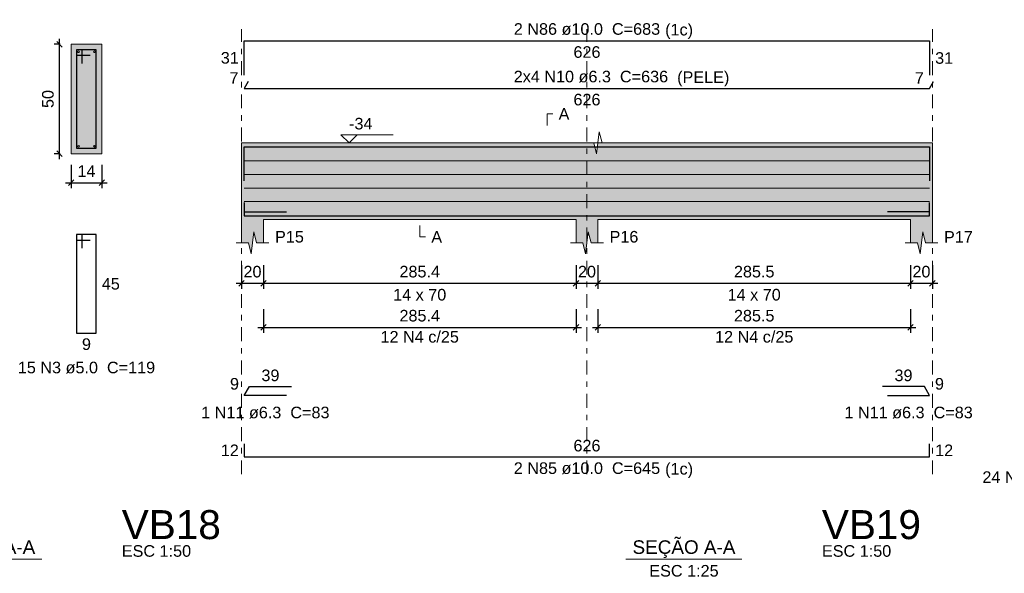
# Model space of a CAD drawing. Header units: millimetres. Extents: x 0 to 119, y 0 to 84.
# Tile 17 of 31: x 33 to 51, y 64 to 74. Entities that reach past the tile are written whole.
import ezdxf

# ---------------------------------------------------------------- set-up
doc = ezdxf.new("R2010")
doc.units = ezdxf.units.MM
doc.header["$MEASUREMENT"] = 0
doc.linetypes.add('DASHDOT', pattern=[2.54, 1.27, -0.635, 0, -0.635])
doc.linetypes.add('NULL', pattern=[0])
doc.layers.get('0').update_dxf_attribs({"lineweight": 18})
for name, color, linetype, lineweight in [('Descrição da armadura', 7, 'Continuous', 0), ('DT-Arm complementar', 5, 'Continuous', 5), ('DT-Barras na forma', 2, 'Continuous', 30), ('DT-Barras no corte', 5, 'Continuous', 5), ('DT-Barras rebatidas', 2, 'Continuous', 30), ('DT-Cotas', 9, 'Continuous', 5), ('DT-Forma', 5, 'Continuous', 5), ('DT-Hachura forma vigas', 254, 'Continuous', 5), ('DT-Hachura seção vigas', 254, 'Continuous', 5), ('DT-Pontilhado', 9, 'DASHDOT', 5), ('DT-Textos', 7, 'Continuous', 5), ('DT-Título', 3, 'Continuous', 20), ('Textos armaduras', 7, 'Continuous', 0)]:
    doc.layers.add(name, color=color, linetype=linetype, lineweight=lineweight)
doc.styles.add('Arial', font='txt')
doc.dimstyles.new('UM_25.000000', dxfattribs={"dimtxt": 0.18, "dimasz": 0.1, "dimexe": 0.1, "dimexo": 0.2, "dimgap": 0, "dimtad": 1, "dimtih": 1, "dimtoh": 1, "dimdec": 1, "dimlfac": 25, "dimzin": 0, "dimdsep": 46, "dimtxsty": 'Standard', "dimcen": 0.09, "dimdle": 0.1, "dimadec": 1, "dimazin": 2, "dimtfac": 1, "dimtdec": 4, "dimtofl": 0, "dimtmove": 0, "dimatfit": 3, "dimfxl": 1, "dimtolj": 1, "dimarcsym": 0})
doc.dimstyles.new('UM_50.000000', dxfattribs={"dimtxt": 0.18, "dimasz": 0.1, "dimexe": 0.1, "dimexo": 0.2, "dimgap": 0, "dimtad": 1, "dimtih": 1, "dimtoh": 1, "dimdec": 1, "dimlfac": 50, "dimzin": 0, "dimdsep": 46, "dimtxsty": 'Standard', "dimcen": 0.09, "dimdle": 0.1, "dimadec": 1, "dimazin": 2, "dimtfac": 1, "dimtdec": 4, "dimtofl": 0, "dimtmove": 0, "dimatfit": 3, "dimfxl": 1, "dimtolj": 1, "dimarcsym": 0})

# ---------------------------------------------------------------- blocks, each defined once
blk = doc.blocks.new('_Oblique')
at = {"color": 0, "linetype": 'ByBlock', "lineweight": -2}
blk.add_line((-0.5, -0.5), (0.5, 0.5), dxfattribs=at)
blk = doc.blocks.new('*D65')
at = {"layer": 'Defpoints', "color": 0}
for p in [(33.375028, 73.60366), (33.586828, 73.60366), (33.586828, 71.60366)]:
    blk.add_point(p, dxfattribs=at)
at = {"layer": 'DT-Cotas', "color": 0, "lineweight": -2}
for p, q in [((33.386828, 73.60366), (33.275028, 73.60366)), ((33.375028, 71.50366), (33.375028, 73.70366)), ((33.386828, 71.60366), (33.275028, 71.60366))]:
    blk.add_line(p, q, dxfattribs=at)
at = {"layer": 'DT-Cotas', "color": 0, "lineweight": -2, "xscale": 0.1, "yscale": 0.1, "zscale": 0.1}
for p, rotation in [((33.375028, 73.60366), 90), ((33.375028, 71.60366), 270)]:
    blk.add_blockref('_Oblique', p, dxfattribs=dict(at, rotation=rotation))
at = {"layer": 'DT-Cotas', "color": 7, "insert": (33.163228, 72.60366), "char_height": 0.2118, "attachment_point": 5, "rotation": 90, "style": 'Arial'}
blk.add_mtext('\\A1;50', dxfattribs=at)
blk = doc.blocks.new('*D66')
at = {"layer": 'Defpoints', "color": 0}
for p in [(33.586828, 71.60366), (34.146828, 71.60366), (34.146828, 71.07416)]:
    blk.add_point(p, dxfattribs=at)
at = {"layer": 'DT-Cotas', "color": 0, "lineweight": -2}
for p, q in [((33.586828, 71.40366), (33.586828, 70.97416)), ((34.146828, 71.40366), (34.146828, 70.97416)), ((33.486828, 71.07416), (34.246828, 71.07416))]:
    blk.add_line(p, q, dxfattribs=at)
at = {"layer": 'DT-Cotas', "color": 0, "lineweight": -2, "xscale": 0.1, "yscale": 0.1, "zscale": 0.1, "rotation": 180}
blk.add_blockref('_Oblique', (33.586828, 71.07416), dxfattribs=at)
at = {"layer": 'DT-Cotas', "color": 0, "lineweight": -2, "xscale": 0.1, "yscale": 0.1, "zscale": 0.1}
blk.add_blockref('_Oblique', (34.146828, 71.07416), dxfattribs=at)
at = {"layer": 'DT-Cotas', "color": 7, "insert": (33.866828, 71.28596), "char_height": 0.2118, "attachment_point": 5, "rotation": 0.0057296, "style": 'Arial'}
blk.add_mtext('\\A1;14', dxfattribs=at)
blk = doc.blocks.new('*D68')
at = {"layer": 'Defpoints', "color": 0}
for p in [(36.699051, 69.76542), (37.099051, 69.76542), (37.099051, 69.23592)]:
    blk.add_point(p, dxfattribs=at)
at = {"layer": 'DT-Cotas', "color": 0, "lineweight": -2}
for p, q in [((36.699051, 69.56542), (36.699051, 69.13592)), ((37.099051, 69.56542), (37.099051, 69.13592)), ((36.599051, 69.23592), (37.199051, 69.23592))]:
    blk.add_line(p, q, dxfattribs=at)
at = {"layer": 'DT-Cotas', "color": 0, "lineweight": -2, "xscale": 0.1, "yscale": 0.1, "zscale": 0.1, "rotation": 180}
blk.add_blockref('_Oblique', (36.699051, 69.23592), dxfattribs=at)
at = {"layer": 'DT-Cotas', "color": 0, "lineweight": -2, "xscale": 0.1, "yscale": 0.1, "zscale": 0.1}
blk.add_blockref('_Oblique', (37.099051, 69.23592), dxfattribs=at)
at = {"layer": 'DT-Cotas', "color": 7, "insert": (36.899051, 69.44772), "char_height": 0.2118, "attachment_point": 5, "rotation": 0.0057296, "style": 'Arial'}
blk.add_mtext('\\A1;20', dxfattribs=at)
blk = doc.blocks.new('*D69')
at = {"layer": 'Defpoints', "color": 0}
for p in [(37.099051, 69.76542), (42.807851, 69.76542), (42.807851, 69.23592)]:
    blk.add_point(p, dxfattribs=at)
at = {"layer": 'DT-Cotas', "color": 0, "lineweight": -2}
for p, q in [((37.099051, 69.56542), (37.099051, 69.13592)), ((42.807851, 69.56542), (42.807851, 69.13592)), ((36.999051, 69.23592), (42.907851, 69.23592))]:
    blk.add_line(p, q, dxfattribs=at)
at = {"layer": 'DT-Cotas', "color": 0, "lineweight": -2, "xscale": 0.1, "yscale": 0.1, "zscale": 0.1, "rotation": 180}
blk.add_blockref('_Oblique', (37.099051, 69.23592), dxfattribs=at)
at = {"layer": 'DT-Cotas', "color": 0, "lineweight": -2, "xscale": 0.1, "yscale": 0.1, "zscale": 0.1}
blk.add_blockref('_Oblique', (42.807851, 69.23592), dxfattribs=at)
at = {"layer": 'DT-Cotas', "color": 7, "insert": (39.953451, 69.44772), "char_height": 0.2118, "attachment_point": 5, "rotation": 0.0057296, "style": 'Arial'}
blk.add_mtext('\\A1;285.4', dxfattribs=at)
blk = doc.blocks.new('*D70')
at = {"layer": 'Defpoints', "color": 0}
for p in [(42.807851, 69.76542), (43.207851, 69.76542), (43.207851, 69.23592)]:
    blk.add_point(p, dxfattribs=at)
at = {"layer": 'DT-Cotas', "color": 0, "lineweight": -2}
for p, q in [((42.807851, 69.56542), (42.807851, 69.13592)), ((43.207851, 69.56542), (43.207851, 69.13592)), ((42.707851, 69.23592), (43.307851, 69.23592))]:
    blk.add_line(p, q, dxfattribs=at)
at = {"layer": 'DT-Cotas', "color": 0, "lineweight": -2, "xscale": 0.1, "yscale": 0.1, "zscale": 0.1, "rotation": 180}
blk.add_blockref('_Oblique', (42.807851, 69.23592), dxfattribs=at)
at = {"layer": 'DT-Cotas', "color": 0, "lineweight": -2, "xscale": 0.1, "yscale": 0.1, "zscale": 0.1}
blk.add_blockref('_Oblique', (43.207851, 69.23592), dxfattribs=at)
at = {"layer": 'DT-Cotas', "color": 7, "insert": (43.007851, 69.44772), "char_height": 0.2118, "attachment_point": 5, "rotation": 0.0057296, "style": 'Arial'}
blk.add_mtext('\\A1;20', dxfattribs=at)
blk = doc.blocks.new('*D71')
at = {"layer": 'Defpoints', "color": 0}
for p in [(43.207851, 69.76542), (48.916851, 69.76542), (48.916851, 69.23592)]:
    blk.add_point(p, dxfattribs=at)
at = {"layer": 'DT-Cotas', "color": 0, "lineweight": -2}
for p, q in [((43.207851, 69.56542), (43.207851, 69.13592)), ((48.916851, 69.56542), (48.916851, 69.13592)), ((43.107851, 69.23592), (49.016851, 69.23592))]:
    blk.add_line(p, q, dxfattribs=at)
at = {"layer": 'DT-Cotas', "color": 0, "lineweight": -2, "xscale": 0.1, "yscale": 0.1, "zscale": 0.1, "rotation": 180}
blk.add_blockref('_Oblique', (43.207851, 69.23592), dxfattribs=at)
at = {"layer": 'DT-Cotas', "color": 0, "lineweight": -2, "xscale": 0.1, "yscale": 0.1, "zscale": 0.1}
blk.add_blockref('_Oblique', (48.916851, 69.23592), dxfattribs=at)
at = {"layer": 'DT-Cotas', "color": 7, "insert": (46.062351, 69.44772), "char_height": 0.2118, "attachment_point": 5, "rotation": 0.0057296, "style": 'Arial'}
blk.add_mtext('\\A1;285.5', dxfattribs=at)
blk = doc.blocks.new('*D72')
at = {"layer": 'Defpoints', "color": 0}
for p in [(48.916851, 69.76542), (49.316851, 69.76542), (49.316851, 69.23592)]:
    blk.add_point(p, dxfattribs=at)
at = {"layer": 'DT-Cotas', "color": 0, "lineweight": -2}
for p, q in [((48.916851, 69.56542), (48.916851, 69.13592)), ((49.316851, 69.56542), (49.316851, 69.13592)), ((48.816851, 69.23592), (49.416851, 69.23592))]:
    blk.add_line(p, q, dxfattribs=at)
at = {"layer": 'DT-Cotas', "color": 0, "lineweight": -2, "xscale": 0.1, "yscale": 0.1, "zscale": 0.1, "rotation": 180}
blk.add_blockref('_Oblique', (48.916851, 69.23592), dxfattribs=at)
at = {"layer": 'DT-Cotas', "color": 0, "lineweight": -2, "xscale": 0.1, "yscale": 0.1, "zscale": 0.1}
blk.add_blockref('_Oblique', (49.316851, 69.23592), dxfattribs=at)
at = {"layer": 'DT-Cotas', "color": 7, "insert": (49.116851, 69.44772), "char_height": 0.2118, "attachment_point": 5, "rotation": 0.0057296, "style": 'Arial'}
blk.add_mtext('\\A1;20', dxfattribs=at)
blk = doc.blocks.new('*D75')
at = {"layer": 'Defpoints', "color": 0}
for p in [(37.099051, 68.96058), (42.807851, 68.96058), (42.807851, 68.43108)]:
    blk.add_point(p, dxfattribs=at)
at = {"layer": 'DT-Cotas', "color": 0, "lineweight": -2}
for p, q in [((37.099051, 68.76058), (37.099051, 68.33108)), ((42.807851, 68.76058), (42.807851, 68.33108)), ((36.999051, 68.43108), (42.907851, 68.43108))]:
    blk.add_line(p, q, dxfattribs=at)
at = {"layer": 'DT-Cotas', "color": 0, "lineweight": -2, "xscale": 0.1, "yscale": 0.1, "zscale": 0.1, "rotation": 180}
blk.add_blockref('_Oblique', (37.099051, 68.43108), dxfattribs=at)
at = {"layer": 'DT-Cotas', "color": 0, "lineweight": -2, "xscale": 0.1, "yscale": 0.1, "zscale": 0.1}
blk.add_blockref('_Oblique', (42.807851, 68.43108), dxfattribs=at)
at = {"layer": 'DT-Cotas', "color": 7, "insert": (39.953451, 68.64288), "char_height": 0.2118, "attachment_point": 5, "rotation": 0.0057296, "style": 'Arial'}
blk.add_mtext('\\A1;285.4', dxfattribs=at)
blk = doc.blocks.new('*D76')
at = {"layer": 'Defpoints', "color": 0}
for p in [(43.207851, 68.96058), (48.916851, 68.96058), (48.916851, 68.43108)]:
    blk.add_point(p, dxfattribs=at)
at = {"layer": 'DT-Cotas', "color": 0, "lineweight": -2}
for p, q in [((43.207851, 68.76058), (43.207851, 68.33108)), ((48.916851, 68.76058), (48.916851, 68.33108)), ((43.107851, 68.43108), (49.016851, 68.43108))]:
    blk.add_line(p, q, dxfattribs=at)
at = {"layer": 'DT-Cotas', "color": 0, "lineweight": -2, "xscale": 0.1, "yscale": 0.1, "zscale": 0.1, "rotation": 180}
blk.add_blockref('_Oblique', (43.207851, 68.43108), dxfattribs=at)
at = {"layer": 'DT-Cotas', "color": 0, "lineweight": -2, "xscale": 0.1, "yscale": 0.1, "zscale": 0.1}
blk.add_blockref('_Oblique', (48.916851, 68.43108), dxfattribs=at)
at = {"layer": 'DT-Cotas', "color": 7, "insert": (46.062351, 68.64288), "char_height": 0.2118, "attachment_point": 5, "rotation": 0.0057296, "style": 'Arial'}
blk.add_mtext('\\A1;285.5', dxfattribs=at)

msp = doc.modelspace()

# ---------------------------------------------------------------- hatches: boundary and pattern name
at = {"layer": 'DT-Hachura forma vigas', "linetype": 'Continuous'}
msp.add_hatch(color=254, dxfattribs=at).paths.add_polyline_path([(49.3169, 69.9772), (49.3169, 70.4008), (49.3169, 71.8008), (49.1169, 71.8008), (43.5079, 71.8008), (43.2829, 71.8008), (43.2079, 71.8008), (43.1829, 71.6008), (43.1329, 71.8008), (43.0079, 71.8008), (42.9079, 71.8008), (36.8991, 71.8008), (36.6991, 71.8008), (36.6991, 70.4008), (36.6991, 69.9772), (36.8241, 69.9772), (36.8741, 69.7772), (36.9241, 70.1772), (36.9741, 69.9772), (37.0991, 69.9772), (37.0991, 70.4008), (42.8079, 70.4008), (42.8079, 69.9772), (42.9329, 69.9772), (42.9829, 69.7772), (43.0329, 70.1772), (43.0829, 69.9772), (43.2079, 69.9772), (43.2079, 70.4008), (48.9169, 70.4008), (48.9169, 69.9772), (49.0419, 69.9772), (49.0919, 69.7772), (49.1419, 70.1772), (49.1919, 69.9772), (49.3169, 69.9772)])
at = {"layer": 'DT-Hachura seção vigas', "linetype": 'Continuous'}
msp.add_hatch(color=254, dxfattribs=at).paths.add_polyline_path([(33.5868, 71.6037), (33.5868, 71.6037), (34.1468, 71.6037), (34.1468, 73.6037), (33.5868, 73.6037), (33.5868, 71.6037)])

# ---------------------------------------------------------------- linework, layer by layer
at = {"layer": 'DT-Arm complementar'}
for p, q in [((36.7491, 71.4728), (49.2669, 71.4728)), ((36.7491, 71.2248), (49.2669, 71.2248)), ((36.7491, 70.9768), (49.2669, 70.9768)), ((36.7491, 70.7288), (49.2669, 70.7288))]:
    msp.add_line(p, q, dxfattribs=at)
at = {"layer": 'DT-Barras na forma'}
for p, q in [((33.7868, 73.5037), (33.6868, 73.5037)), ((33.6868, 73.5037), (33.6868, 71.7037)), ((34.0468, 73.5037), (33.6868, 73.5037)), ((33.6868, 73.5037), (33.6868, 73.4037)), ((33.6868, 73.4037), (33.9368, 73.4037)), ((33.7868, 73.2537), (33.7868, 73.5037)), ((34.0468, 71.7037), (34.0468, 73.5037)), ((33.6868, 71.7037), (34.0468, 71.7037)), ((36.7491, 70.5434), (37.5194, 70.5434)), ((49.2669, 70.5434), (48.4965, 70.5434))]:
    msp.add_line(p, q, dxfattribs=at)
for points in [[(36.7491, 71.1065), (36.7491, 71.7308), (49.2669, 71.7308), (49.2669, 71.1065)], [(36.7491, 70.7108), (36.7491, 70.4708), (49.2669, 70.4708), (49.2669, 70.7108)]]:
    msp.add_lwpolyline(points, dxfattribs=at)
at = {"layer": 'DT-Barras no corte'}
for centre in [(33.7228, 73.4677), (34.0108, 73.4677), (33.7228, 71.7397), (34.0108, 71.7397)]:
    msp.add_circle(centre, 0.016, dxfattribs=at)
at = {"layer": 'DT-Barras rebatidas'}
for points in [[(36.7491, 73.0409), (36.7491, 73.6653), (49.2669, 73.6653), (49.2669, 73.0409)], [(36.8215, 72.9218), (36.7491, 72.7963), (49.2669, 72.7963), (49.3393, 72.9218)], [(33.7868, 69.877), (33.7868, 70.127), (33.6868, 70.127), (33.6868, 68.327), (34.0468, 68.327), (34.0468, 70.127), (33.6868, 70.127), (33.6868, 70.027), (33.9368, 70.027)], [(37.5194, 67.1869), (36.7491, 67.1869), (36.8417, 67.3473), (37.612, 67.3473)], [(48.4965, 67.1869), (49.2669, 67.1869), (49.1743, 67.3473), (48.4039, 67.3473)], [(36.7491, 66.3038), (36.7491, 66.0638), (49.2669, 66.0638), (49.2669, 66.3038)]]:
    msp.add_lwpolyline(points, dxfattribs=at)
at = {"layer": 'DT-Forma'}
for p, q in [((34.1468, 73.6037), (33.5868, 73.6037)), ((33.5868, 73.6037), (33.5868, 71.6037)), ((34.1468, 71.6037), (34.1468, 73.6037)), ((43.1829, 71.6008), (43.2329, 72.0008)), ((43.2329, 72.0008), (43.2829, 71.8008)), ((36.6991, 71.8008), (36.8991, 71.8008)), ((36.8991, 71.8008), (43.0079, 71.8008)), ((42.9079, 71.8008), (43.1329, 71.8008)), ((43.0079, 71.8008), (49.1169, 71.8008)), ((43.1329, 71.8008), (43.1829, 71.6008)), ((43.2829, 71.8008), (43.5079, 71.8008)), ((49.1169, 71.8008), (49.3169, 71.8008)), ((33.5868, 71.6037), (34.1468, 71.6037)), ((36.6991, 70.4008), (36.6991, 69.9772)), ((37.0991, 69.9772), (37.0991, 70.4008)), ((37.0991, 70.4008), (42.8079, 70.4008)), ((42.8079, 70.4008), (42.8079, 69.9772)), ((43.2079, 69.9772), (43.2079, 70.4008)), ((43.2079, 70.4008), (48.9169, 70.4008)), ((48.9169, 70.4008), (48.9169, 69.9772)), ((49.3169, 69.9772), (49.3169, 70.4008)), ((36.8741, 69.7772), (36.9241, 70.1772)), ((36.9241, 70.1772), (36.9741, 69.9772)), ((42.9829, 69.7772), (43.0329, 70.1772)), ((43.0329, 70.1772), (43.0829, 69.9772)), ((49.0919, 69.7772), (49.1419, 70.1772)), ((49.1419, 70.1772), (49.1919, 69.9772)), ((36.5991, 69.9772), (36.8241, 69.9772)), ((36.8241, 69.9772), (36.8741, 69.7772)), ((36.9741, 69.9772), (37.1991, 69.9772)), ((42.7079, 69.9772), (42.9329, 69.9772)), ((42.9329, 69.9772), (42.9829, 69.7772)), ((43.0829, 69.9772), (43.3079, 69.9772)), ((48.8169, 69.9772), (49.0419, 69.9772)), ((49.0419, 69.9772), (49.0919, 69.7772)), ((49.1919, 69.9772), (49.4169, 69.9772))]:
    msp.add_line(p, q, dxfattribs=at)
at = {"layer": 'DT-Forma', "linetype": 'Continuous'}
for p, q in [((36.6991, 70.4008), (36.6991, 71.8008)), ((49.3169, 71.8008), (49.3169, 70.4008))]:
    msp.add_line(p, q, dxfattribs=at)
at = {"layer": 'DT-Pontilhado', "ltscale": 0.2}
for p, q in [((36.6991, 65.7461), (36.6991, 73.8771)), ((43.0079, 65.7461), (43.0079, 73.8771)), ((49.3169, 65.7461), (49.3169, 73.8771))]:
    msp.add_line(p, q, dxfattribs=at)
at = {"layer": 'DT-Textos'}
for p, q in [((30.9329, 64.1917), (33.0509, 64.1917)), ((43.7204, 64.1917), (45.8384, 64.1917))]:
    msp.add_line(p, q, dxfattribs=at)
for points in [[(42.2784, 72.1185), (42.2784, 72.3303), (42.3843, 72.3303)], [(38.8117, 71.9491), (38.6634, 71.8008), (38.5152, 71.9491), (39.4683, 71.9491)], [(39.9535, 70.2949), (39.9535, 70.0831), (40.0594, 70.0831)]]:
    msp.add_lwpolyline(points, dxfattribs=at)

# ---------------------------------------------------------------- texts
at = {"layer": 'Descrição da armadura', "linetype": 'NULL', "char_height": 0.2118, "attachment_point": 8, "line_spacing_factor": 0.9, "style": 'Arial'}
for s, insert, width in [('2 N86 ø10.0  C=683', (43.008, 73.7716), 5.239541), ('2x4 N10 ø6.3  C=636', (43.08, 72.9026), 5.529541), ('12 N4 c/25', (39.9535, 68.1494), 2.805127), ('12 N4 c/25', (46.0624, 68.1494), 2.805127), ('15 N3 ø5.0  C=119', (33.8672, 67.5856), 4.916973), ('1 N11 ø6.3  C=83', (37.134, 66.7636), 4.594404), ('1 N11 ø6.3  C=83', (48.882, 66.7636), 4.594404), ('2 N85 ø10.0  C=645', (43.008, 65.7466), 5.239541), ('24 N4 ø5.0  C=159', (51.484, 65.5826), 4.916973)]:
    msp.add_mtext(s, dxfattribs=dict(at, insert=insert, width=width))
at = {"layer": 'DT-Textos', "linetype": 'NULL', "line_spacing_factor": 0.798, "style": 'Arial'}
for s, insert, char_height, width, attachment_point in [('(1c)', (44.436, 73.7017), 0.2118, 0.998857, 7), ('(PELE)', (44.655, 72.8327), 0.2118, 1.869424, 7), ('A', (42.49, 72.2246), 0.2118, 0.386855, 7), ('-34', (38.663, 72.0446), 0.2118, 0.838281, 7), ('P15', (37.311, 69.9776), 0.2118, 1.031992, 7), ('A', (40.165, 69.9776), 0.2118, 0.386855, 7), ('P16', (43.42, 69.9776), 0.2118, 1.031992, 7), ('P17', (49.529, 69.9776), 0.2118, 1.031992, 7), ('14 x 70', (39.953, 68.9186), 0.2118, 1.902559, 8), ('14 x 70', (46.062, 68.9186), 0.2118, 1.902559, 8), ('(1c)', (44.436, 65.6767), 0.2118, 0.998857, 7), ('SEÇÃO A-A', (31.9917, 64.2158), 0.2471, 3.812061, 8), ('SEÇÃO A-A', (44.7796, 64.2158), 0.2471, 3.812061, 8), ('ESC 1:50', (34.5116, 64.2357), 0.2118, 2.482559, 7), ('ESC 1:50', (47.2991, 64.2357), 0.2118, 2.482559, 7), ('ESC 1:25', (44.7796, 63.8737), 0.2118, 2.482559, 8)]:
    msp.add_mtext(s, dxfattribs=dict(at, insert=insert, char_height=char_height, width=width, attachment_point=attachment_point))
at = {"layer": 'DT-Título', "linetype": 'NULL', "char_height": 0.5295, "width": 3.620508, "attachment_point": 7, "line_spacing_factor": 0.798, "style": 'Arial'}
for s, insert in [('VB18', (34.5116, 64.5536)), ('VB19', (47.2991, 64.5536))]:
    msp.add_mtext(s, dxfattribs=dict(at, insert=insert))
at = {"layer": 'Textos armaduras', "linetype": 'NULL', "char_height": 0.2118, "line_spacing_factor": 0.9, "style": 'Arial'}
for s, insert, width, attachment_point in [('626', (43.008, 73.568), 1.367705, 2), ('31', (36.6491, 73.2472), 1.045137, 9), ('31', (49.3669, 73.459), 1.045137, 1), ('7', (36.6425, 72.8821), 0.722568, 9), ('7', (49.1603, 72.8821), 0.722568, 9), ('626', (43.008, 72.699), 1.367705, 2), ('45', (34.1468, 69.3329), 1.045137, 1), ('9', (33.8668, 68.2297), 0.722568, 2), ('39', (37.2268, 67.4446), 1.045137, 8), ('39', (48.7891, 67.4446), 1.045137, 8), ('9', (36.6525, 67.2902), 0.722568, 9), ('9', (49.3634, 67.2902), 0.722568, 7), ('12', (36.6491, 66.0779), 1.045137, 9), ('626', (43.008, 66.1611), 1.367705, 8), ('12', (49.3669, 66.2897), 1.045137, 1)]:
    msp.add_mtext(s, dxfattribs=dict(at, insert=insert, width=width, attachment_point=attachment_point))

# ---------------------------------------------------------------- dimensions: what is measured, and where the dimension line sits
at = {"layer": 'DT-Cotas'}
dim = msp.add_linear_dim(base=(33.375, 73.6037), p1=(33.5868, 71.6037), p2=(33.5868, 73.6037), angle=90, dimstyle='UM_25.000000', override={"dimtxt": 0.2118, "dimasz": 0.1, "dimexe": 0.1, "dimexo": 0.2, "dimtad": 1, "dimtih": 0, "dimtoh": 0, "dimdec": 1, "dimlfac": 25, "dimzin": 8, "dimtxsty": 'Arial', "dimblk": 'Oblique', "dimblk1": 'Oblique', "dimblk2": 'Oblique', "dimsah": 1, "dimdle": 0.1, "dimse1": 0, "dimse2": 0, "dimclrt": 7, "dimadec": 1, "dimazin": 3, "dimtmove": 2, "dimldrblk": 'Oblique'}, dxfattribs=at)
dim.commit()
dim.dimension.update_dxf_attribs({"geometry": '*D65', "text_midpoint": (33.1632, 72.6037), "dimtype": 160, "text_rotation": 90})
for base, p1, p2, dimstyle, override, picture, middle, turn in [((34.1468, 71.0742), (33.5868, 71.6037), (34.1468, 71.6037), 'UM_25.000000', {"dimtxt": 0.2118, "dimasz": 0.1, "dimexe": 0.1, "dimexo": 0.2, "dimtad": 1, "dimtih": 0, "dimtoh": 0, "dimdec": 1, "dimlfac": 25, "dimzin": 8, "dimtxsty": 'Arial', "dimblk": 'Oblique', "dimblk1": 'Oblique', "dimblk2": 'Oblique', "dimsah": 1, "dimdle": 0.1, "dimse1": 0, "dimse2": 0, "dimclrt": 7, "dimadec": 1, "dimazin": 3, "dimtmove": 2, "dimldrblk": 'Oblique'}, '*D66', (33.8668, 71.286), 0.00573), ((37.0991, 69.2359), (36.6991, 69.7654), (37.0991, 69.7654), 'UM_50.000000', {"dimtxt": 0.2118, "dimasz": 0.1, "dimexe": 0.1, "dimexo": 0.2, "dimtad": 1, "dimtih": 0, "dimtoh": 0, "dimdec": 1, "dimlfac": 50, "dimzin": 8, "dimtxsty": 'Arial', "dimblk": 'Oblique', "dimblk1": 'Oblique', "dimblk2": 'Oblique', "dimsah": 1, "dimdle": 0.1, "dimse1": 0, "dimse2": 0, "dimclrt": 7, "dimadec": 1, "dimazin": 3, "dimtmove": 2, "dimldrblk": 'Oblique'}, '*D68', (36.8991, 69.4477), 0.00573), ((42.8079, 69.2359), (37.0991, 69.7654), (42.8079, 69.7654), 'UM_50.000000', {"dimtxt": 0.2118, "dimasz": 0.1, "dimexe": 0.1, "dimexo": 0.2, "dimtad": 1, "dimtih": 0, "dimtoh": 0, "dimdec": 1, "dimlfac": 50, "dimzin": 8, "dimtxsty": 'Arial', "dimblk": 'Oblique', "dimblk1": 'Oblique', "dimblk2": 'Oblique', "dimsah": 1, "dimdle": 0.1, "dimse1": 0, "dimse2": 0, "dimclrt": 7, "dimadec": 1, "dimazin": 3, "dimtmove": 2, "dimldrblk": 'Oblique'}, '*D69', (39.9535, 69.4477), 0.00573), ((43.2079, 69.2359), (42.8079, 69.7654), (43.2079, 69.7654), 'UM_50.000000', {"dimtxt": 0.2118, "dimasz": 0.1, "dimexe": 0.1, "dimexo": 0.2, "dimtad": 1, "dimtih": 0, "dimtoh": 0, "dimdec": 1, "dimlfac": 50, "dimzin": 8, "dimtxsty": 'Arial', "dimblk": 'Oblique', "dimblk1": 'Oblique', "dimblk2": 'Oblique', "dimsah": 1, "dimdle": 0.1, "dimse1": 0, "dimse2": 0, "dimclrt": 7, "dimadec": 1, "dimazin": 3, "dimtmove": 2, "dimldrblk": 'Oblique'}, '*D70', (43.0079, 69.4477), 0.00573), ((48.916851, 69.23592), (43.207851, 69.76542), (48.916851, 69.76542), 'UM_50.000000', {"dimtxt": 0.2118, "dimasz": 0.1, "dimexe": 0.1, "dimexo": 0.2, "dimtad": 1, "dimtih": 0, "dimtoh": 0, "dimdec": 1, "dimlfac": 50, "dimzin": 8, "dimtxsty": 'Arial', "dimblk": 'Oblique', "dimblk1": 'Oblique', "dimblk2": 'Oblique', "dimsah": 1, "dimdle": 0.1, "dimse1": 0, "dimse2": 0, "dimclrt": 7, "dimadec": 1, "dimazin": 3, "dimtmove": 2, "dimldrblk": 'Oblique'}, '*D71', (46.062351, 69.44772), 0.005729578), ((49.3169, 69.2359), (48.9169, 69.7654), (49.3169, 69.7654), 'UM_50.000000', {"dimtxt": 0.2118, "dimasz": 0.1, "dimexe": 0.1, "dimexo": 0.2, "dimtad": 1, "dimtih": 0, "dimtoh": 0, "dimdec": 1, "dimlfac": 50, "dimzin": 8, "dimtxsty": 'Arial', "dimblk": 'Oblique', "dimblk1": 'Oblique', "dimblk2": 'Oblique', "dimsah": 1, "dimdle": 0.1, "dimse1": 0, "dimse2": 0, "dimclrt": 7, "dimadec": 1, "dimazin": 3, "dimtmove": 2, "dimldrblk": 'Oblique'}, '*D72', (49.1169, 69.4477), 0.00573), ((42.8079, 68.4311), (37.0991, 68.9606), (42.8079, 68.9606), 'UM_50.000000', {"dimtxt": 0.2118, "dimasz": 0.1, "dimexe": 0.1, "dimexo": 0.2, "dimtad": 1, "dimtih": 0, "dimtoh": 0, "dimdec": 1, "dimlfac": 50, "dimzin": 8, "dimtxsty": 'Arial', "dimblk": 'Oblique', "dimblk1": 'Oblique', "dimblk2": 'Oblique', "dimsah": 1, "dimdle": 0.1, "dimse1": 0, "dimse2": 0, "dimclrt": 7, "dimadec": 1, "dimazin": 3, "dimtmove": 2, "dimldrblk": 'Oblique'}, '*D75', (39.9535, 68.6429), 0.00573), ((48.916851, 68.43108), (43.207851, 68.96058), (48.916851, 68.96058), 'UM_50.000000', {"dimtxt": 0.2118, "dimasz": 0.1, "dimexe": 0.1, "dimexo": 0.2, "dimtad": 1, "dimtih": 0, "dimtoh": 0, "dimdec": 1, "dimlfac": 50, "dimzin": 8, "dimtxsty": 'Arial', "dimblk": 'Oblique', "dimblk1": 'Oblique', "dimblk2": 'Oblique', "dimsah": 1, "dimdle": 0.1, "dimse1": 0, "dimse2": 0, "dimclrt": 7, "dimadec": 1, "dimazin": 3, "dimtmove": 2, "dimldrblk": 'Oblique'}, '*D76', (46.062351, 68.64288), 0.005729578)]:
    dim = msp.add_linear_dim(base=base, p1=p1, p2=p2, dimstyle=dimstyle, override=override, dxfattribs=at)
    dim.commit()
    dim.dimension.update_dxf_attribs({"geometry": picture, "text_midpoint": middle, "dimtype": 160, "text_rotation": turn})

doc.saveas('drawing.dxf')
